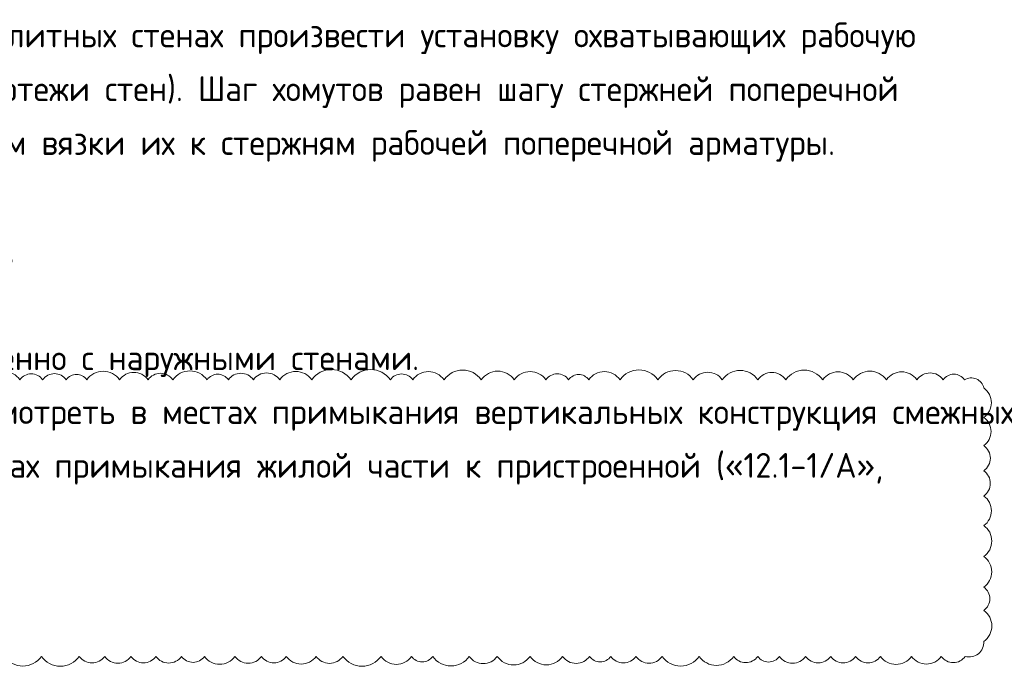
# Model space of a CAD drawing. Header units: millimetres. Extents: x 376598 to 1249954, y -318491 to -22134.
# Tile 12 of 256: x 536936 to 546856, y -196485 to -189975. Entities that reach past the tile are written whole.
import ezdxf

# ---------------------------------------------------------------- set-up
doc = ezdxf.new("R2010")
doc.units = ezdxf.units.MM
doc.layers.add('Выноски', color=20, linetype='Continuous', lineweight=20)
doc.layers.add('РАЗМЕРЫ', color=1, linetype='Continuous', lineweight=9)
doc.styles.add('ГОСТ', font='GOST_Common.ttf')

msp = doc.modelspace()

# ---------------------------------------------------------------- linework, layer by layer
at = {"layer": 'РАЗМЕРЫ', "color": 242, "true_color": 0xcd2027}
msp.add_lwpolyline([(536781.8, -196385.4, 0.520567), (537154.9, -196385.4, 0.520567), (537536.9, -196385.4, 0.520567), (537793.2, -196385.4, 0.520567), (538057.1, -196385.4, 0.520567), (538307.8, -196385.4, 0.520567), (538567.4, -196385.4, 0.520567), (538798, -196385.4, 0.520567), (539104.3, -196385.4, 0.520567), (539372.4, -196385.4, 0.520567), (539622.6, -196385.4, 0.520567), (539922, -196385.4, 0.520567), (540192.9, -196385.4, 0.520567), (540576.5, -196385.4, 0.520567), (540884.7, -196385.4, 0.520567), (541097.2, -196385.4, 0.520567), (541466.2, -196385.4, 0.520567), (541747.1, -196385.4, 0.520567), (542078.9, -196385.4, 0.520567), (542406.3, -196385.4, 0.520567), (542678.2, -196385.4, 0.520567), (542892.1, -196385.4, 0.520567), (543145.4, -196385.4, 0.520567), (543409.1, -196385.4, 0.520567), (543781.8, -196385.4, 0.520567), (544130, -196385.4, 0.520567), (544371.8, -196385.4, 0.520567), (544590.4, -196385.4, 0.520567), (544854.6, -196385.4, 0.520567), (545107.1, -196385.4, 0.520567), (545358, -196385.4, 0.520567), (545608.7, -196385.4, 0.520567), (545921.6, -196385.4, 0.520567), (546221.7, -196385.4, 0.520567), (546462.9, -196385.4, 0.520567), (546649.5, -196235, 0.520567), (546649.5, -195922.3, 0.520567), (546649.5, -195688, 0.520567), (546649.5, -195379, 0.520567), (546649.5, -195068.5, 0.520567), (546649.5, -194770.8, 0.520567), (546649.5, -194517, 0.520567), (546649.5, -194263, 0.520567), (546649.5, -193979.3, 0.520567), (546649.5, -193683, 0.520567), (546456, -193600.3, 0.520567), (546240.7, -193600.3, 0.520567), (545976.1, -193600.3, 0.520567), (545668.5, -193600.3, 0.520567), (545334.9, -193600.3, 0.520567), (545026.6, -193600.3, 0.520567), (544654.5, -193600.3, 0.520567), (544373.3, -193600.3, 0.520567), (544014.7, -193600.3, 0.520567), (543722.5, -193600.3, 0.520567), (543366.1, -193600.3, 0.520567), (542984.7, -193600.3, 0.520567), (542669.5, -193600.3, 0.520567), (542467.1, -193600.3, 0.520567), (542237.5, -193600.3, 0.520567), (541919.2, -193600.3, 0.520567), (541586.7, -193600.3, 0.520567), (541211.9, -193600.3, 0.520567), (540896.5, -193600.3, 0.520567), (540671.1, -193600.3, 0.520567), (540275.6, -193600.3, 0.520567), (539878.6, -193600.3, 0.520567), (539556.6, -193600.3, 0.520567), (539290.4, -193600.3, 0.520567), (539038.9, -193600.3, 0.520567), (538823.5, -193600.3, 0.520567), (538478.7, -193600.3, 0.520567), (538229.1, -193600.3, 0.520567), (537942.5, -193600.3, 0.520567), (537611.7, -193600.3, 0.520567), (537405.9, -193600.3, 0.520567), (537167.7, -193600.3, 0.520567), (536938.7, -193600.3, 0.520567), (536626.4, -193600.3, 0.520567)], format="xyb", dxfattribs=at)

# ---------------------------------------------------------------- texts
at = {"layer": 'Выноски', "insert": (528953.3, -190003.1), "char_height": 250, "width": 18219.66, "attachment_point": 1, "style": 'ГОСТ'}
msp.add_mtext('\\pxi-2,l2,sm1.3;1.^IУ боковых и верхней граней проемов в монолитных стенах произвести установку охватывающих рабочую     арматуру П-образных хомутов (см. армтурные чертежи стен). Шаг хомутов равен шагу стержней поперечной арматуры. Крепление хомутов осуществлять путем вязки их к стержням рабочей поперечной арматуры.\\P2.^IСечения стен подвала см. лист 3, лист 4\\P3.^IАрмирование пилонов П1...П9 см .листы 5-12.\\P4.^IСпецификацию армирования стен см. лист 3\\P5.^IПилоны П3;3.1;5;5.1;8;9 заливаются одновременно с наружными стенами.\\P6.^IВертикальный деформационный шов предусмотреть в местах примыкания вертикальных конструкция смежных секций («12-13/Е» и «12-13/А»), а также в местах примыкания жилой части к пристроенной («12.1-1/А», «12.1-1/Д-Е»', dxfattribs=at)

doc.saveas('drawing.dxf')
